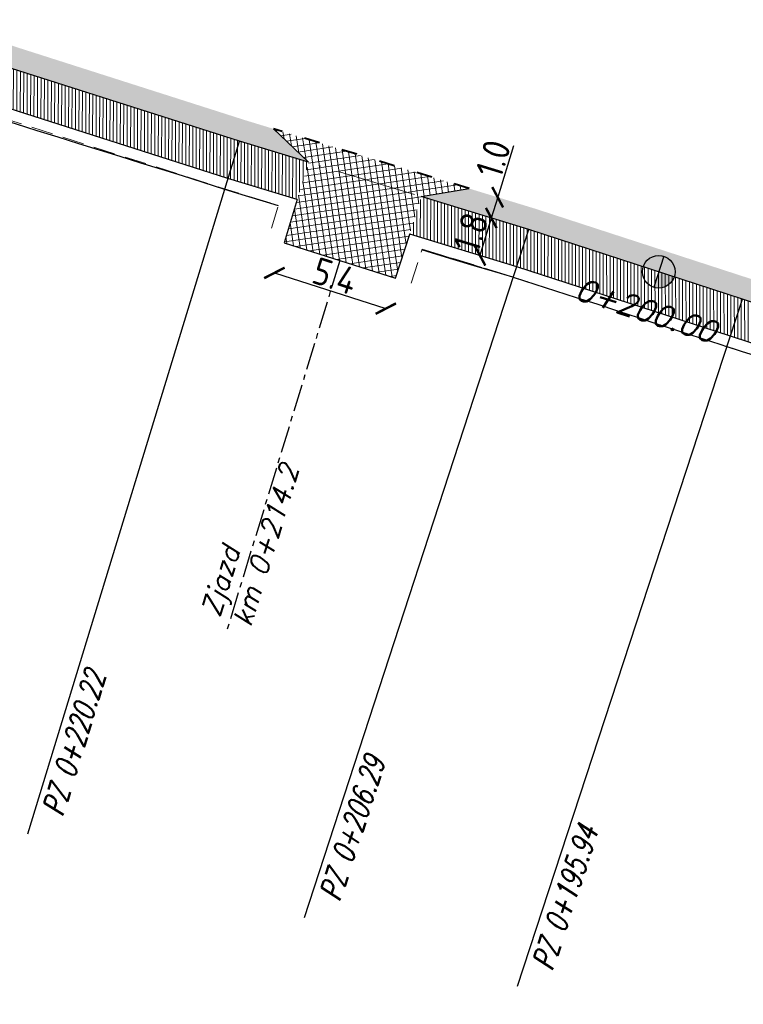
# Model space of a CAD drawing. Header units: metres. Extents: x 8431043 to 8456388, y 5766167 to 5771876.
# Tile 22 of 31: x 8434271 to 8434304, y 5770200 to 5770245. Entities that reach past the tile are written whole.
import ezdxf

# ---------------------------------------------------------------- set-up
doc = ezdxf.new("R2010")
doc.units = ezdxf.units.M
for name, pattern in [('4011', [6, 4, -2]), ('ACAD_ISO03W100', [30, 12, -18]), ('ACAD_ISO10W100', [18, 12, -3, 0, -3]), ('CENTER', [2, 1.25, -0.25, 0.25, -0.25]), ('CIĄGŁA', [0])]:
    doc.linetypes.add(name, pattern=pattern)
for name, color, linetype in [('C-DROGI-SYTUACJA', 7, 'Continuous'), ('C-DROGI-SYTUACJA-ETYKIETY', 1, 'Continuous'), ('DRO_Podzespół', 7, 'Continuous'), ('S-5_opis_hektometr', 20, 'Continuous'), ('S-5_opis_pkt_geometrycznych', 20, 'Continuous'), ('S-5_opis_Zjazd_ist_L', 7, 'Continuous')]:
    doc.layers.add(name, color=color, linetype=linetype)
for name, color, linetype, lineweight in [('hatch kostka', 210, 'Continuous', 9), ('kreskowanie skarp', 250, 'Continuous', 15), ('linia', 7, 'CIĄGŁA', 20), ('WYMIARY', 253, 'Continuous', 13), ('Zalacznik_3_Rowy DW837|Zalacznik_3_Rowy DW837|zdi pobocze', 250, '4011', 18), ('zdi krawężnik na trapezowy', 253, 'ACAD_ISO03W100', 40), ('zdi_obrzeze chodnikowe 8x30', 6, 'Continuous', 30)]:
    doc.layers.add(name, color=color, linetype=linetype, lineweight=lineweight)
doc.layers.add('hatch zdi chodniki', color=7, linetype='Continuous', lineweight=0, true_color=0x8345ba)
doc.styles.add('! rom po 1.8mm', font='romans.shx', dxfattribs={"width": 0.75, "oblique": 15})
doc.styles.add('! romans poch 1.8 mm szer 1', font='romans.shx', dxfattribs={"oblique": 15, "height": 1.8})
doc.styles.add('ISOCP', font='geniso.shx')
doc.styles.add('własny_500', font='isocp.shx', dxfattribs={"width": 0.9, "height": 1.2})
doc.dimstyles.new('kopia własny 500', dxfattribs={"dimtxt": 1.2, "dimasz": 0.8, "dimexe": 0.1795, "dimexo": 0.0625, "dimgap": 0.09, "dimtad": 3, "dimdec": 1, "dimzin": 0, "dimdsep": 46, "dimtxsty": 'własny_500', "dimblk": 'ARCHTICK', "dimcen": 0.09, "dimaunit": 2, "dimadec": 4, "dimazin": 0, "dimtfac": 1, "dimtdec": 1, "dimtofl": 0, "dimtmove": 2, "dimatfit": 3, "dimldrblk": 'ARCHTICK', "dimfxl": 1, "dimtolj": 1, "dimtzin": 0, "dimarcsym": 0})

# ---------------------------------------------------------------- blocks, each defined once
blk = doc.blocks.new('_ARCHTICK')
at = {"color": 0, "linetype": 'ByBlock', "const_width": 0.15}
blk.add_lwpolyline([(-0.5, -0.5), (0.5, 0.5)], dxfattribs=at)
blk = doc.blocks.new('*D63')
at = {"layer": 'Defpoints', "color": 0, "transparency": 16777216}
for p in [(8434292.818, 5770237.182), (8434292.499, 5770236.234), (8434292.526, 5770236.226)]:
    blk.add_point(p, dxfattribs=at)
at = {"layer": 'WYMIARY', "color": 0, "lineweight": -2, "transparency": 16777216}
for p, q in [((8434293.516, 5770239.563), (8434292.791, 5770237.191)), ((8434292.791, 5770237.191), (8434292.499, 5770236.234))]:
    blk.add_line(p, q, dxfattribs=at)
at = {"layer": 'WYMIARY', "color": 0, "lineweight": -2, "transparency": 16777216, "xscale": 0.75, "yscale": 0.75, "zscale": 0.75}
for p, rotation in [((8434292.791, 5770237.191), 73.0198651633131), ((8434292.499, 5770236.234), 253.0198651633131)]:
    blk.add_blockref('_ARCHTICK', p, dxfattribs=dict(at, rotation=rotation))
at = {"layer": 'WYMIARY', "color": 0, "transparency": 16777216, "insert": (8434292.587, 5770238.968), "char_height": 1.25, "attachment_point": 5, "rotation": 73.0199, "style": 'ISOCP'}
blk.add_mtext('\\A1;1.0', dxfattribs=at)
blk = doc.blocks.new('*D64')
at = {"layer": 'Defpoints', "color": 0, "transparency": 16777216}
for p in [(8434292.526, 5770236.226), (8434291.974, 5770234.513), (8434291.974, 5770234.513)]:
    blk.add_point(p, dxfattribs=at)
at = {"layer": 'WYMIARY', "color": 0, "lineweight": -2, "transparency": 16777216}
blk.add_line((8434292.499, 5770236.234), (8434291.974, 5770234.513), dxfattribs=at)
at = {"layer": 'WYMIARY', "color": 0, "lineweight": -2, "transparency": 16777216, "xscale": 0.75, "yscale": 0.75, "zscale": 0.75}
for p, rotation in [((8434292.499, 5770236.234), 73.0198651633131), ((8434291.974, 5770234.513), 253.0198651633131)]:
    blk.add_blockref('_ARCHTICK', p, dxfattribs=dict(at, rotation=rotation))
at = {"layer": 'WYMIARY', "color": 0, "transparency": 16777216, "insert": (8434291.553, 5770235.582), "char_height": 1.25, "attachment_point": 5, "rotation": 73.0199, "style": 'ISOCP'}
blk.add_mtext('\\A1;1.8', dxfattribs=at)
blk = doc.blocks.new('*D68')
at = {"layer": 'Defpoints', "color": 0, "transparency": 16777216}
for p in [(8434103.31, 5770299.555), (8434102.578, 5770297.403), (8434358.232, 5770212.869)]:
    blk.add_point(p, dxfattribs=at)
at = {"layer": 'WYMIARY', "color": 0, "lineweight": -2, "transparency": 16777216}
blk.add_line((8434102.578, 5770297.403), (8434103.31, 5770299.555), dxfattribs=at)
at = {"layer": 'WYMIARY', "color": 0, "lineweight": -2, "transparency": 16777216, "xscale": 0.75, "yscale": 0.75, "zscale": 0.75}
for p, rotation in [((8434103.31, 5770299.555), 71.21936853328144), ((8434102.578, 5770297.403), 251.2193685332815)]:
    blk.add_blockref('_ARCHTICK', p, dxfattribs=dict(at, rotation=rotation))
at = {"layer": 'WYMIARY', "color": 0, "transparency": 16777216, "insert": (8434102.267, 5770298.709), "char_height": 1.25, "attachment_point": 5, "rotation": 71.2194, "style": 'ISOCP'}
blk.add_mtext('\\A1;2.3', dxfattribs=at)
blk = doc.blocks.new('*D72')
at = {"layer": 'Defpoints', "color": 0, "transparency": 16777216}
for p in [(8434282.963, 5770235.102), (8434288.09, 5770233.457), (8434287.642, 5770232.063)]:
    blk.add_point(p, dxfattribs=at)
at = {"layer": 'WYMIARY', "color": 0, "lineweight": -2, "transparency": 16777216}
blk.add_line((8434282.516, 5770233.707), (8434287.642, 5770232.063), dxfattribs=at)
at = {"layer": 'WYMIARY', "color": 0, "lineweight": -2, "transparency": 16777216, "xscale": 0.75, "yscale": 0.75, "zscale": 0.75}
for p, rotation in [((8434282.516, 5770233.707), 162.2145301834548), ((8434287.642, 5770232.063), 342.2145301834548)]:
    blk.add_blockref('_ARCHTICK', p, dxfattribs=dict(at, rotation=rotation))
at = {"layer": 'WYMIARY', "color": 0, "transparency": 16777216, "insert": (8434285.297, 5770233.566), "char_height": 1.25, "attachment_point": 5, "rotation": 342.2145, "style": 'ISOCP'}
blk.add_mtext('\\A1;5.4', dxfattribs=at)
blk = doc.blocks.new('*D75')
at = {"layer": 'Defpoints', "color": 0, "transparency": 16777216}
for p in [(8434749.828, 5771876.32), (8434750.943, 5771875.576), (8432377.706, 5768319.94)]:
    blk.add_point(p, dxfattribs=at)
at = {"layer": 'WYMIARY', "color": 0, "lineweight": -2, "transparency": 16777216}
blk.add_line((8432378.821, 5768319.196), (8434750.943, 5771875.576), dxfattribs=at)
at = {"layer": 'WYMIARY', "color": 0, "lineweight": -2, "transparency": 16777216, "xscale": 0.75, "yscale": 0.75, "zscale": 0.75}
for p, rotation in [((8434750.943, 5771875.576), 56.29653123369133), ((8432378.821, 5768319.196), 236.2965312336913)]:
    blk.add_blockref('_ARCHTICK', p, dxfattribs=dict(at, rotation=rotation))
at = {"layer": 'WYMIARY', "color": 0, "transparency": 16777216, "insert": (8433564.287, 5770097.783), "char_height": 1.25, "attachment_point": 5, "rotation": 56.2965, "style": 'ISOCP'}
blk.add_mtext('\\A1;4274.9', dxfattribs=at)
blk = doc.blocks.new('*U80')
at = {"layer": 'C-DROGI-SYTUACJA', "color": 1, "linetype": 'ACAD_ISO10W100', "lineweight": 13, "ltscale": 0.3}
for p, q in [((8434280.902, 5770239.775), (8434270.421, 5770243.126)), ((8434294.219, 5770235.709), (8434280.902, 5770239.775)), ((8434304.064, 5770232.504), (8434294.219, 5770235.709)), ((8434372.966, 5770209.937), (8434304.064, 5770232.504))]:
    blk.add_line(p, q, dxfattribs=at)
at = {"layer": 'C-DROGI-SYTUACJA', "color": 253, "linetype": 'ACAD_ISO03W100', "lineweight": 13, "ltscale": 0.1}
for p, q in [((8434280.902, 5770239.775), (8434280.902, 5770239.775)), ((8434280.902, 5770239.775), (8434280.902, 5770239.775)), ((8434294.219, 5770235.709), (8434294.219, 5770235.709)), ((8434294.219, 5770235.709), (8434294.219, 5770235.709)), ((8434304.064, 5770232.504), (8434304.064, 5770232.504)), ((8434304.064, 5770232.504), (8434304.064, 5770232.504))]:
    blk.add_line(p, q, dxfattribs=at)
blk = doc.blocks.new('symbol hektometru sytuacja')
at = {"layer": 'S-5_opis_hektometr'}
blk.add_hatch(color=1, dxfattribs=at).paths.add_polyline_path([(0, 0.5, 0.414214), (-0.5, 0, 0.414214), (0, -0.5)])
at = {"layer": 'S-5_opis_hektometr', "color": 1}
blk.add_lwpolyline([(0, -0.5), (0, 0.5)], dxfattribs=at)
blk.add_circle((0, 0), 0.5, dxfattribs=at)
blk = doc.blocks.new('*U81')
at = {"layer": 'S-5_opis_hektometr', "color": 1, "linetype": 'Continuous', "lineweight": -3, "xscale": 1.5, "yscale": 1.5, "zscale": 1.5, "rotation": 161.9670933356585}
blk.add_blockref('symbol hektometru sytuacja', (8434300.203, 5770233.761), dxfattribs=at)
at = {"layer": 'S-5_opis_hektometr', "color": 7, "linetype": 'Continuous', "lineweight": -3, "insert": (8434299.777, 5770232.454), "char_height": 1, "attachment_point": 2, "rotation": 341.9671, "style": '! romans poch 1.8 mm szer 1'}
blk.add_mtext('0+200.00', dxfattribs=at)
blk = doc.blocks.new('*U82')
at = {"layer": 'S-5_opis_pkt_geometrycznych', "color": 20, "linetype": 'Continuous', "lineweight": -3}
for p, q in [((8434271.165, 5770207.887), (8434280.902, 5770239.775)), ((8434283.905, 5770204.027), (8434294.219, 5770235.709)), ((8434293.704, 5770200.871), (8434304.064, 5770232.504))]:
    blk.add_line(p, q, dxfattribs=at)
at = {"layer": 'S-5_opis_pkt_geometrycznych', "color": 20, "linetype": 'Continuous', "lineweight": -3, "char_height": 1, "attachment_point": 3, "style": '! rom po 1.8mm'}
for s, insert, rotation in [('{\\C256;PZ 0+220.22}', (8434273.808, 5770215.475), 73.0199), ('{\\C256;PZ 0+206.29}', (8434286.681, 5770211.543), 71.9671), ('{\\C256;PZ 0+195.94}', (8434296.483, 5770208.351), 71.8653)]:
    blk.add_mtext(s, dxfattribs=dict(at, insert=insert, rotation=rotation))
blk = doc.blocks.new('sdd')
at = {"layer": 'C-DROGI-SYTUACJA', "color": 7, "linetype": 'Continuous', "lineweight": -3}
blk.add_blockref('*U80', (0, 0), dxfattribs=at)
at = {"layer": 'C-DROGI-SYTUACJA-ETYKIETY', "color": 4, "linetype": 'Continuous', "lineweight": 35}
for name in ['*U81', '*U82']:
    blk.add_blockref(name, (0, 0), dxfattribs=at)
blk = doc.blocks.new('dfggg')
at = {"layer": 'S-5_opis_Zjazd_ist_L', "color": 1, "linetype": 'CENTER', "lineweight": -3}
blk.add_line((8434285.526, 5770234.279), (8434280.308, 5770217.189), dxfattribs=at)
at = {"layer": 'S-5_opis_Zjazd_ist_L', "color": 1, "linetype": 'Continuous', "lineweight": -3, "insert": (8434280.276, 5770217.719), "char_height": 0.9, "attachment_point": 4, "rotation": 73.0199, "style": '! romans poch 1.8 mm szer 1'}
blk.add_mtext('Zjazd\\Pkm 0+214.2', dxfattribs=at)

msp = doc.modelspace()

# ---------------------------------------------------------------- hatches: boundary and pattern name
at = {"layer": 'hatch kostka', "linetype": 'Continuous', "lineweight": 5, "true_color": 0xfecc66}
h = msp.add_hatch(dxfattribs=at)
h.set_pattern_fill('ANSI37', color=31, scale=0.09, angle=-36.6329)
h.set_pattern_definition([(8.367146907, (0, 0), (-0.041581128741, 0.282708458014), []), (98.367146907, (0, 0), (-0.282708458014, -0.041581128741), [])])
h.paths.add_polyline_path([(8434289.272, 5770237.22), (8434291.477, 5770237.592), (8434282.471, 5770240.342), (8434284.092, 5770238.801), (8434282.962, 5770235.098), (8434288.09, 5770233.46)])
at = {"layer": 'hatch zdi chodniki', "lineweight": 13, "transparency": 33554687}
h = msp.add_hatch(dxfattribs=at)
h.set_pattern_fill('DOTS', color=3, scale=0.13, style=0)
h.paths.add_polyline_path([(8434291.477, 5770237.592), (8434289.272, 5770237.22), (8434294.219, 5770235.709), (8434304.064, 5770232.504), (8434352.975, 5770216.485), (8434351.386, 5770218.057), (8434304.375, 5770233.454), (8434294.52, 5770236.663)])
h.paths.add_polyline_path([(8434266.018, 5770244.733), (8434265.639, 5770244.676), (8434266.015, 5770244.554)])
h.paths.add_polyline_path([(8434267.85, 5770245.01), (8434266.018, 5770244.733), (8434266.015, 5770244.554), (8434270.421, 5770243.126), (8434280.902, 5770239.775), (8434284.092, 5770238.801), (8434282.471, 5770240.342), (8434281.2, 5770240.73), (8434270.728, 5770244.077)])
h.paths.add_polyline_path([(8434149.083, 5770283.339), (8434146.907, 5770283.089), (8434157.392, 5770279.145), (8434183.652, 5770271.152), (8434226.176, 5770257.466), (8434259.239, 5770246.75), (8434257.644, 5770248.318), (8434226.484, 5770258.418), (8434183.951, 5770272.107), (8434157.714, 5770280.092)])
h.paths.add_polyline_path([(8434094.662, 5770300.267), (8434093.121, 5770301.888), (8434084.6, 5770304.97), (8434081.22, 5770305.98), (8434077.409, 5770307.545), (8434076.937, 5770306.658), (8434080.886, 5770305.036), (8434084.287, 5770304.02)])
h.paths.add_polyline_path([(8434101.584, 5770298.826), (8434099.363, 5770298.566), (8434102.578, 5770297.403), (8434143.622, 5770284.325), (8434142.025, 5770285.883), (8434102.9, 5770298.35)])
h.paths.add_polyline_path([(8434011.442, 5770340.526), (8434009.246, 5770340.649), (8434010.908, 5770339.677), (8434013.388, 5770338.368), (8434047.859, 5770319.647), (8434066.478, 5770310.954), (8434076.937, 5770306.658), (8434077.409, 5770307.545), (8434066.88, 5770311.87), (8434048.31, 5770320.54), (8434013.86, 5770339.25)])
h.paths.add_polyline_path([(8433893.006, 5770405.515), (8433891.889, 5770405.573), (8433905.229, 5770398.018), (8433905.33, 5770397.958), (8433905.528, 5770398.422), (8433905.48, 5770398.45)])
h.paths.add_polyline_path([(8433748.793, 5770512.117), (8433746.759, 5770513.046), (8433749.963, 5770509.073), (8433750.804, 5770508.222), (8433762.888, 5770493.325), (8433772.314, 5770482.022), (8433776.22, 5770478.9), (8433763.66, 5770493.96), (8433751.55, 5770508.89), (8433750.71, 5770509.74)])
h.paths.add_polyline_path([(8433722.133, 5770543.576), (8433721.656, 5770545.761), (8433699.12, 5770573.7), (8433684.56, 5770591.47), (8433678.06, 5770600.19), (8433665.01, 5770615.39), (8433650.72, 5770633.02), (8433646.54, 5770638.47), (8433641.4, 5770644.56), (8433638.24, 5770647.86), (8433633.92, 5770651.89), (8433628.93, 5770655.99), (8433625.45, 5770658.54), (8433620.64, 5770661.61), (8433615.52, 5770664.21), (8433611.16, 5770665.93), (8433605.98, 5770667.46), (8433600.42, 5770668.54), (8433595.22, 5770669.19), (8433591.69, 5770669.45), (8433588.3, 5770669.58), (8433585.73, 5770669.59), (8433584.66, 5770669.57), (8433578.02, 5770669.4), (8433570.07, 5770668.93), (8433535.02, 5770665.16), (8433485.31, 5770659.82), (8433471.71, 5770658.26), (8433462.94, 5770656.9), (8433452.67, 5770654.68), (8433445.44, 5770652.68), (8433437.08, 5770649.89), (8433430.89, 5770647.48), (8433422.58, 5770643.75), (8433415.28, 5770639.99), (8433407.52, 5770635.43), (8433399.86, 5770630.32), (8433394.21, 5770626.11), (8433389.06, 5770621.91), (8433384.92, 5770618.26), (8433379.84, 5770613.41), (8433375.1, 5770608.47), (8433369.83, 5770602.43), (8433366.47, 5770598.28), (8433360.39, 5770590.39), (8433330.15, 5770550.58), (8433325.4, 5770544.43), (8433322.62, 5770541.08), (8433319.22, 5770537.42), (8433315.34, 5770533.91), (8433311.49, 5770531.11), (8433308.5, 5770529.35), (8433305.18, 5770527.75), (8433300.92, 5770526.19), (8433296.07, 5770525.01), (8433292.33, 5770524.5), (8433289.92, 5770524.35), (8433287.56, 5770524.33), (8433283.49, 5770524.61), (8433278.75, 5770525.44), (8433274.38, 5770526.72), (8433271.03, 5770528.06), (8433267.26, 5770529.98), (8433263.73, 5770532.25), (8433259.5, 5770535.71), (8433256.42, 5770538.88), (8433255.372, 5770540.221), (8433254.831, 5770539.289), (8433255.665, 5770538.222), (8433258.823, 5770534.972), (8433263.141, 5770531.44), (8433266.761, 5770529.112), (8433270.617, 5770527.148), (8433274.053, 5770525.774), (8433278.523, 5770524.465), (8433283.369, 5770523.616), (8433287.53, 5770523.33), (8433289.955, 5770523.35), (8433292.429, 5770523.504), (8433296.256, 5770524.026), (8433301.211, 5770525.232), (8433305.57, 5770526.828), (8433308.972, 5770528.467), (8433312.039, 5770530.273), (8433315.971, 5770533.133), (8433319.923, 5770536.708), (8433323.372, 5770540.42), (8433326.181, 5770543.805), (8433330.944, 5770549.972), (8433361.184, 5770589.782), (8433367.255, 5770597.66), (8433370.596, 5770601.786), (8433375.838, 5770607.795), (8433380.546, 5770612.702), (8433385.596, 5770617.523), (8433389.707, 5770621.147), (8433394.825, 5770625.321), (8433400.437, 5770629.503), (8433408.051, 5770634.582), (8433415.763, 5770639.114), (8433423.014, 5770642.849), (8433431.276, 5770646.557), (8433437.42, 5770648.949), (8433445.732, 5770651.723), (8433452.909, 5770653.709), (8433463.122, 5770655.916), (8433471.844, 5770657.269), (8433485.42, 5770658.826), (8433535.127, 5770664.166), (8433570.153, 5770667.933), (8433577.874, 5770668.39), (8433592.619, 5770665.234), (8433598.335, 5770664.537), (8433606.412, 5770662.749), (8433611.111, 5770661.077), (8433616.22, 5770658.705), (8433620.647, 5770656.174), (8433628.138, 5770651.177), (8433630.683, 5770649.391), (8433643.107, 5770640.987), (8433645.761, 5770637.843), (8433649.935, 5770632.401), (8433664.242, 5770614.749), (8433677.279, 5770599.565), (8433683.772, 5770590.854), (8433698.344, 5770573.069)])
h.paths.add_polyline_path([(8433727.509, 5770538.504), (8433725.475, 5770539.433), (8433743.033, 5770517.666), (8433742.555, 5770519.85)])
h.paths.add_polyline_path([(8433804.671, 5770453.717), (8433807.358, 5770451.327), (8433816.902, 5770444.971), (8433867.591, 5770417.645), (8433884.716, 5770409.271), (8433884.037, 5770410.16), (8433867.82, 5770418.09), (8433817.16, 5770445.4)])
h.paths.add_polyline_path([(8434386.872, 5770204.269), (8434387.262, 5770205.19), (8434380.028, 5770208.307), (8434373.3, 5770210.88), (8434361.004, 5770214.907), (8434358.792, 5770214.579), (8434372.966, 5770209.937), (8434379.651, 5770207.381)])
h.paths.add_polyline_path([(8433975.043, 5770359.953), (8433974.8, 5770359.516), (8433982.782, 5770355.08), (8434001.014, 5770345.462), (8434003.204, 5770344.181), (8434001.72, 5770345.655), (8433983.02, 5770355.52)])
at = {"layer": 'hatch zdi chodniki', "lineweight": 5}
h = msp.add_hatch(dxfattribs=at)
h.set_pattern_fill('ANSI31', color=256, scale=0.05, angle=45, style=0)
h.paths.add_polyline_path([(8434283.566, 5770237.08), (8434284.092, 5770238.801), (8434280.902, 5770239.775), (8434270.421, 5770243.126), (8434266.015, 5770244.554), (8434265.975, 5770242.674), (8434269.87, 5770241.412), (8434280.365, 5770238.057)])
h.paths.add_polyline_path([(8434289.272, 5770237.22), (8434288.747, 5770235.498), (8434293.678, 5770233.992), (8434303.506, 5770230.793), (8434352.414, 5770214.774), (8434352.975, 5770216.485), (8434304.064, 5770232.504), (8434294.219, 5770235.709)])
h.paths.add_polyline_path([(8434386.169, 5770202.612), (8434386.872, 5770204.269), (8434379.651, 5770207.381), (8434372.966, 5770209.937), (8434358.792, 5770214.579), (8434358.232, 5770212.869), (8434372.364, 5770208.24), (8434378.973, 5770205.713)])

# ---------------------------------------------------------------- linework, layer by layer
at = {"layer": 'C-DROGI-SYTUACJA', "color": 1, "linetype": 'ACAD_ISO10W100', "lineweight": 13, "ltscale": 0.3}
for p, q in [((8434280.902, 5770239.775), (8434270.421, 5770243.126)), ((8434294.219, 5770235.709), (8434280.902, 5770239.775)), ((8434304.064, 5770232.504), (8434294.219, 5770235.709)), ((8434372.966, 5770209.937), (8434304.064, 5770232.504))]:
    msp.add_line(p, q, dxfattribs=at)
at = {"layer": 'C-DROGI-SYTUACJA', "color": 253, "linetype": 'ACAD_ISO03W100', "lineweight": 13, "ltscale": 0.1}
for p, q in [((8434280.902, 5770239.775), (8434280.902, 5770239.775)), ((8434280.902, 5770239.775), (8434280.902, 5770239.775)), ((8434294.219, 5770235.709), (8434294.219, 5770235.709)), ((8434294.219, 5770235.709), (8434294.219, 5770235.709)), ((8434304.064, 5770232.504), (8434304.064, 5770232.504)), ((8434304.064, 5770232.504), (8434304.064, 5770232.504))]:
    msp.add_line(p, q, dxfattribs=at)
at = {"layer": 'DRO_Podzespół'}
for points in [[(8434282.697, 5770236.799), (8434282.145, 5770236.968), (8434281.188, 5770237.26), (8434280.232, 5770237.552), (8434280.23, 5770237.553), (8434279.238, 5770237.87), (8434278.284, 5770238.17), (8434277.33, 5770238.467), (8434276.375, 5770238.765), (8434275.42, 5770239.062), (8434274.465, 5770239.36), (8434273.51, 5770239.657), (8434272.556, 5770239.954), (8434271.601, 5770240.252), (8434270.646, 5770240.549), (8434269.695, 5770240.845), (8434269.678, 5770240.851), (8434268.725, 5770241.152), (8434267.771, 5770241.453), (8434266.817, 5770241.755), (8434265.864, 5770242.056), (8434265.606, 5770242.138), (8434265.605, 5770242.138)], [(8434304.451, 5770229.945), (8434304.02, 5770230.086), (8434303.346, 5770230.307), (8434303.345, 5770230.307), (8434303.344, 5770230.307), (8434303.075, 5770230.395), (8434302.124, 5770230.704), (8434301.173, 5770231.014), (8434300.222, 5770231.324), (8434299.273, 5770231.637), (8434298.323, 5770231.951), (8434297.373, 5770232.262), (8434296.421, 5770232.567), (8434295.468, 5770232.872), (8434294.516, 5770233.177), (8434293.564, 5770233.484), (8434293.517, 5770233.498), (8434293.501, 5770233.503), (8434293.492, 5770233.506), (8434292.664, 5770233.753), (8434291.707, 5770234.04), (8434290.749, 5770234.328), (8434289.791, 5770234.615), (8434289.298, 5770234.763)]]:
    msp.add_lwpolyline(points, dxfattribs=at)
at = {"layer": 'kreskowanie skarp'}
for p, q in [((8434289.332, 5770234.797), (8434289.319, 5770234.756)), ((8434289.352, 5770234.79), (8434289.346, 5770234.77)), ((8434289.372, 5770234.784), (8434289.36, 5770234.744)), ((8434289.392, 5770234.778), (8434289.386, 5770234.758)), ((8434289.412, 5770234.772), (8434289.399, 5770234.732)), ((8434289.432, 5770234.766), (8434289.425, 5770234.746)), ((8434289.451, 5770234.76), (8434289.439, 5770234.72)), ((8434289.471, 5770234.754), (8434289.465, 5770234.734)), ((8434289.491, 5770234.748), (8434289.479, 5770234.709)), ((8434289.51, 5770234.742), (8434289.504, 5770234.722)), ((8434289.53, 5770234.736), (8434289.518, 5770234.697)), ((8434289.55, 5770234.73), (8434289.544, 5770234.71)), ((8434289.569, 5770234.724), (8434289.557, 5770234.685)), ((8434289.589, 5770234.718), (8434289.583, 5770234.699)), ((8434289.608, 5770234.712), (8434289.596, 5770234.673)), ((8434289.628, 5770234.706), (8434289.622, 5770234.687)), ((8434289.647, 5770234.7), (8434289.635, 5770234.662)), ((8434289.666, 5770234.694), (8434289.66, 5770234.675)), ((8434289.685, 5770234.689), (8434289.674, 5770234.65)), ((8434289.705, 5770234.683), (8434289.699, 5770234.664)), ((8434289.724, 5770234.677), (8434289.712, 5770234.639)), ((8434289.743, 5770234.671), (8434289.737, 5770234.652)), ((8434289.762, 5770234.665), (8434289.75, 5770234.627)), ((8434289.781, 5770234.659), (8434289.775, 5770234.64)), ((8434289.8, 5770234.654), (8434289.788, 5770234.616)), ((8434289.819, 5770234.648), (8434289.813, 5770234.629)), ((8434289.838, 5770234.642), (8434289.826, 5770234.604)), ((8434289.856, 5770234.636), (8434289.851, 5770234.617)), ((8434289.875, 5770234.631), (8434289.864, 5770234.593)), ((8434289.894, 5770234.625), (8434289.888, 5770234.606)), ((8434289.913, 5770234.619), (8434289.901, 5770234.582)), ((8434289.931, 5770234.613), (8434289.926, 5770234.595)), ((8434289.95, 5770234.608), (8434289.939, 5770234.571)), ((8434289.968, 5770234.602), (8434289.963, 5770234.584)), ((8434289.987, 5770234.596), (8434289.976, 5770234.559)), ((8434290.005, 5770234.591), (8434290, 5770234.572)), ((8434290.024, 5770234.585), (8434290.013, 5770234.548)), ((8434290.042, 5770234.58), (8434290.037, 5770234.561)), ((8434290.06, 5770234.574), (8434290.049, 5770234.537)), ((8434290.079, 5770234.568), (8434290.073, 5770234.55)), ((8434290.097, 5770234.563), (8434290.086, 5770234.526)), ((8434290.115, 5770234.557), (8434290.11, 5770234.539)), ((8434290.133, 5770234.552), (8434290.122, 5770234.515)), ((8434290.151, 5770234.546), (8434290.146, 5770234.528)), ((8434290.169, 5770234.541), (8434290.158, 5770234.505)), ((8434290.188, 5770234.535), (8434290.182, 5770234.517)), ((8434290.205, 5770234.53), (8434290.194, 5770234.494)), ((8434290.223, 5770234.524), (8434290.218, 5770234.506)), ((8434290.241, 5770234.519), (8434290.23, 5770234.483)), ((8434290.259, 5770234.513), (8434290.254, 5770234.496)), ((8434290.277, 5770234.508), (8434290.266, 5770234.472)), ((8434290.295, 5770234.503), (8434290.289, 5770234.485)), ((8434290.312, 5770234.497), (8434290.302, 5770234.462)), ((8434290.33, 5770234.492), (8434290.325, 5770234.474)), ((8434290.348, 5770234.486), (8434290.337, 5770234.451)), ((8434290.365, 5770234.481), (8434290.36, 5770234.463)), ((8434290.383, 5770234.476), (8434290.372, 5770234.441)), ((8434290.4, 5770234.47), (8434290.395, 5770234.453)), ((8434290.418, 5770234.465), (8434290.407, 5770234.43)), ((8434290.435, 5770234.46), (8434290.43, 5770234.442)), ((8434290.452, 5770234.454), (8434290.442, 5770234.42)), ((8434290.47, 5770234.449), (8434290.464, 5770234.432)), ((8434290.487, 5770234.444), (8434290.476, 5770234.409)), ((8434290.504, 5770234.439), (8434290.499, 5770234.421)), ((8434290.521, 5770234.433), (8434290.511, 5770234.399)), ((8434290.539, 5770234.428), (8434290.533, 5770234.411)), ((8434290.556, 5770234.423), (8434290.545, 5770234.389)), ((8434290.573, 5770234.418), (8434290.568, 5770234.401)), ((8434290.59, 5770234.412), (8434290.579, 5770234.378)), ((8434290.607, 5770234.407), (8434290.602, 5770234.39)), ((8434290.624, 5770234.402), (8434290.613, 5770234.368)), ((8434290.641, 5770234.397), (8434290.635, 5770234.38)), ((8434290.658, 5770234.392), (8434290.647, 5770234.358)), ((8434290.674, 5770234.387), (8434290.669, 5770234.37)), ((8434290.691, 5770234.381), (8434290.681, 5770234.348)), ((8434290.708, 5770234.376), (8434290.703, 5770234.36)), ((8434290.725, 5770234.371), (8434290.714, 5770234.338)), ((8434290.741, 5770234.366), (8434290.736, 5770234.35)), ((8434290.758, 5770234.361), (8434290.748, 5770234.328)), ((8434290.774, 5770234.356), (8434290.769, 5770234.339)), ((8434290.791, 5770234.351), (8434290.781, 5770234.318)), ((8434290.807, 5770234.346), (8434290.802, 5770234.329)), ((8434290.824, 5770234.341), (8434290.814, 5770234.308)), ((8434290.84, 5770234.336), (8434290.835, 5770234.32)), ((8434290.857, 5770234.331), (8434290.847, 5770234.298)), ((8434290.873, 5770234.326), (8434290.868, 5770234.31)), ((8434290.889, 5770234.321), (8434290.879, 5770234.288)), ((8434290.905, 5770234.316), (8434290.901, 5770234.3)), ((8434290.922, 5770234.311), (8434290.912, 5770234.279)), ((8434290.938, 5770234.306), (8434290.933, 5770234.29)), ((8434290.954, 5770234.301), (8434290.944, 5770234.269)), ((8434290.97, 5770234.296), (8434290.965, 5770234.28)), ((8434290.986, 5770234.291), (8434290.976, 5770234.259)), ((8434291.002, 5770234.286), (8434290.997, 5770234.27)), ((8434291.018, 5770234.282), (8434291.008, 5770234.25)), ((8434291.034, 5770234.277), (8434291.029, 5770234.261)), ((8434291.05, 5770234.272), (8434291.04, 5770234.24)), ((8434291.066, 5770234.267), (8434291.061, 5770234.251)), ((8434291.082, 5770234.262), (8434291.072, 5770234.231)), ((8434291.097, 5770234.257), (8434291.093, 5770234.242)), ((8434291.113, 5770234.253), (8434291.104, 5770234.221)), ((8434291.129, 5770234.248), (8434291.124, 5770234.232)), ((8434291.145, 5770234.243), (8434291.135, 5770234.212)), ((8434291.16, 5770234.238), (8434291.155, 5770234.223)), ((8434291.176, 5770234.233), (8434291.166, 5770234.202)), ((8434291.191, 5770234.229), (8434291.187, 5770234.213)), ((8434291.207, 5770234.224), (8434291.197, 5770234.193)), ((8434291.222, 5770234.219), (8434291.218, 5770234.204)), ((8434291.238, 5770234.215), (8434291.228, 5770234.184)), ((8434291.253, 5770234.21), (8434291.248, 5770234.194)), ((8434291.268, 5770234.205), (8434291.259, 5770234.174)), ((8434291.284, 5770234.2), (8434291.279, 5770234.185)), ((8434291.299, 5770234.196), (8434291.29, 5770234.165)), ((8434291.314, 5770234.191), (8434291.31, 5770234.176)), ((8434291.33, 5770234.187), (8434291.32, 5770234.156)), ((8434291.345, 5770234.182), (8434291.34, 5770234.167)), ((8434291.36, 5770234.177), (8434291.351, 5770234.147)), ((8434291.375, 5770234.173), (8434291.37, 5770234.158)), ((8434291.39, 5770234.168), (8434291.381, 5770234.138)), ((8434291.405, 5770234.163), (8434291.4, 5770234.148)), ((8434291.42, 5770234.159), (8434291.411, 5770234.129)), ((8434291.435, 5770234.154), (8434291.43, 5770234.139)), ((8434291.45, 5770234.15), (8434291.441, 5770234.12)), ((8434291.465, 5770234.145), (8434291.46, 5770234.13)), ((8434291.48, 5770234.141), (8434291.471, 5770234.111)), ((8434291.494, 5770234.136), (8434291.49, 5770234.121)), ((8434291.509, 5770234.132), (8434291.5, 5770234.102)), ((8434291.524, 5770234.127), (8434291.519, 5770234.112)), ((8434291.539, 5770234.123), (8434291.53, 5770234.093)), ((8434291.553, 5770234.118), (8434291.549, 5770234.104)), ((8434291.568, 5770234.114), (8434291.559, 5770234.084)), ((8434291.583, 5770234.109), (8434291.578, 5770234.095)), ((8434291.597, 5770234.105), (8434291.588, 5770234.076)), ((8434291.612, 5770234.1), (8434291.607, 5770234.086)), ((8434291.626, 5770234.096), (8434291.617, 5770234.067)), ((8434291.641, 5770234.092), (8434291.636, 5770234.077)), ((8434291.655, 5770234.087), (8434291.646, 5770234.058)), ((8434291.669, 5770234.083), (8434291.665, 5770234.068)), ((8434291.684, 5770234.078), (8434291.675, 5770234.05)), ((8434291.698, 5770234.074), (8434291.694, 5770234.06)), ((8434291.712, 5770234.07), (8434291.704, 5770234.041)), ((8434291.726, 5770234.065), (8434291.722, 5770234.051)), ((8434291.741, 5770234.061), (8434291.732, 5770234.033)), ((8434291.755, 5770234.057), (8434291.751, 5770234.042)), ((8434291.769, 5770234.052), (8434291.76, 5770234.024)), ((8434291.783, 5770234.048), (8434291.779, 5770234.034)), ((8434291.797, 5770234.044), (8434291.789, 5770234.016)), ((8434291.811, 5770234.039), (8434291.807, 5770234.025)), ((8434291.825, 5770234.035), (8434291.817, 5770234.007)), ((8434291.839, 5770234.031), (8434291.835, 5770234.017)), ((8434291.853, 5770234.027), (8434291.845, 5770233.999)), ((8434291.867, 5770234.022), (8434291.863, 5770234.009)), ((8434291.881, 5770234.018), (8434291.872, 5770233.99)), ((8434291.895, 5770234.014), (8434291.89, 5770234)), ((8434291.908, 5770234.01), (8434291.9, 5770233.982)), ((8434291.922, 5770234.006), (8434291.918, 5770233.992)), ((8434291.936, 5770234.001), (8434291.928, 5770233.974)), ((8434291.95, 5770233.997), (8434291.945, 5770233.983)), ((8434291.963, 5770233.993), (8434291.955, 5770233.966)), ((8434291.977, 5770233.989), (8434291.973, 5770233.975)), ((8434291.99, 5770233.985), (8434291.982, 5770233.958)), ((8434292.004, 5770233.981), (8434292, 5770233.967)), ((8434292.018, 5770233.976), (8434292.009, 5770233.949)), ((8434292.031, 5770233.972), (8434292.027, 5770233.959)), ((8434292.044, 5770233.968), (8434292.036, 5770233.941)), ((8434292.122, 5770233.945), (8434292.118, 5770233.931)), ((8434292.199, 5770233.921), (8434292.191, 5770233.895)), ((8434292.276, 5770233.898), (8434292.272, 5770233.885)), ((8434292.353, 5770233.874), (8434292.345, 5770233.849)), ((8434292.429, 5770233.851), (8434292.425, 5770233.838)), ((8434292.505, 5770233.827), (8434292.498, 5770233.803)), ((8434292.582, 5770233.804), (8434292.578, 5770233.792)), ((8434292.658, 5770233.781), (8434292.65, 5770233.757)), ((8434292.733, 5770233.758), (8434292.73, 5770233.746)), ((8434292.809, 5770233.735), (8434292.802, 5770233.712)), ((8434292.884, 5770233.712), (8434292.881, 5770233.701)), ((8434292.959, 5770233.689), (8434292.952, 5770233.667)), ((8434293.034, 5770233.666), (8434293.031, 5770233.655)), ((8434293.108, 5770233.643), (8434293.102, 5770233.622)), ((8434293.182, 5770233.621), (8434293.179, 5770233.611)), ((8434293.256, 5770233.598), (8434293.25, 5770233.578)), ((8434293.33, 5770233.576), (8434293.327, 5770233.566)), ((8434293.404, 5770233.553), (8434293.398, 5770233.534)), ((8434293.463, 5770233.514), (8434293.468, 5770233.532)), ((8434293.527, 5770233.494), (8434293.527, 5770233.495)), ((8434293.591, 5770233.472), (8434293.597, 5770233.491)), ((8434293.67, 5770233.469), (8434293.665, 5770233.451)), ((8434293.743, 5770233.445), (8434293.74, 5770233.437)), ((8434293.815, 5770233.422), (8434293.809, 5770233.405)), ((8434293.887, 5770233.398), (8434293.884, 5770233.39)), ((8434293.959, 5770233.375), (8434293.954, 5770233.358)), ((8434294.031, 5770233.352), (8434294.028, 5770233.343)), ((8434294.102, 5770233.328), (8434294.097, 5770233.312)), ((8434294.174, 5770233.305), (8434294.171, 5770233.297)), ((8434294.245, 5770233.282), (8434294.24, 5770233.266)), ((8434294.317, 5770233.258), (8434294.314, 5770233.251)), ((8434294.388, 5770233.235), (8434294.383, 5770233.22)), ((8434294.459, 5770233.212), (8434294.457, 5770233.205)), ((8434294.53, 5770233.189), (8434294.525, 5770233.175)), ((8434294.601, 5770233.166), (8434294.598, 5770233.159)), ((8434294.671, 5770233.143), (8434294.667, 5770233.129)), ((8434294.742, 5770233.12), (8434294.739, 5770233.113)), ((8434294.812, 5770233.097), (8434294.808, 5770233.084)), ((8434294.882, 5770233.074), (8434294.88, 5770233.068)), ((8434294.952, 5770233.052), (8434294.948, 5770233.039)), ((8434295.022, 5770233.029), (8434295.02, 5770233.023)), ((8434295.091, 5770233.006), (8434295.087, 5770232.994)), ((8434295.161, 5770232.984), (8434295.159, 5770232.978)), ((8434295.23, 5770232.961), (8434295.226, 5770232.95)), ((8434295.299, 5770232.939), (8434295.297, 5770232.933)), ((8434295.368, 5770232.916), (8434295.365, 5770232.905)), ((8434295.437, 5770232.894), (8434295.435, 5770232.889)), ((8434295.506, 5770232.871), (8434295.502, 5770232.861)), ((8434295.574, 5770232.849), (8434295.573, 5770232.844)), ((8434295.643, 5770232.827), (8434295.639, 5770232.817)), ((8434295.711, 5770232.805), (8434295.709, 5770232.8)), ((8434295.779, 5770232.782), (8434295.776, 5770232.774)), ((8434295.847, 5770232.76), (8434295.845, 5770232.756)), ((8434295.914, 5770232.738), (8434295.912, 5770232.73)), ((8434295.982, 5770232.716), (8434295.981, 5770232.712)), ((8434296.049, 5770232.694), (8434296.047, 5770232.687)), ((8434296.117, 5770232.672), (8434296.115, 5770232.669)), ((8434296.184, 5770232.651), (8434296.181, 5770232.644)), ((8434296.251, 5770232.629), (8434296.25, 5770232.626)), ((8434296.317, 5770232.607), (8434296.315, 5770232.601)), ((8434296.384, 5770232.585), (8434296.383, 5770232.582)), ((8434296.451, 5770232.564), (8434296.449, 5770232.558)), ((8434296.517, 5770232.542), (8434296.516, 5770232.539)), ((8434296.583, 5770232.521), (8434296.581, 5770232.516)), ((8434296.649, 5770232.499), (8434296.648, 5770232.497)), ((8434296.715, 5770232.478), (8434296.714, 5770232.473)), ((8434296.781, 5770232.456), (8434296.78, 5770232.454)), ((8434296.846, 5770232.435), (8434296.845, 5770232.431)), ((8434296.912, 5770232.414), (8434296.911, 5770232.412)), ((8434296.977, 5770232.392), (8434296.976, 5770232.389)), ((8434297.042, 5770232.371), (8434297.042, 5770232.37)), ((8434297.107, 5770232.35), (8434297.106, 5770232.347)), ((8434297.172, 5770232.329), (8434297.172, 5770232.328)), ((8434297.237, 5770232.308), (8434297.236, 5770232.306)), ((8434297.301, 5770232.287), (8434297.301, 5770232.286)), ((8434297.365, 5770232.266), (8434297.365, 5770232.264)), ((8434297.43, 5770232.245), (8434297.43, 5770232.244)), ((8434297.494, 5770232.224), (8434297.494, 5770232.222)), ((8434297.559, 5770232.203), (8434297.559, 5770232.202)), ((8434297.623, 5770232.182), (8434297.623, 5770232.18)), ((8434297.688, 5770232.161), (8434297.688, 5770232.16)), ((8434297.753, 5770232.14), (8434297.752, 5770232.138)), ((8434297.818, 5770232.119), (8434297.817, 5770232.118)), ((8434297.882, 5770232.098), (8434297.882, 5770232.095)), ((8434297.947, 5770232.076), (8434297.947, 5770232.075)), ((8434298.012, 5770232.055), (8434298.011, 5770232.053)), ((8434298.077, 5770232.034), (8434298.077, 5770232.033)), ((8434298.142, 5770232.013), (8434298.141, 5770232.01)), ((8434298.207, 5770231.992), (8434298.207, 5770231.99)), ((8434298.272, 5770231.971), (8434298.271, 5770231.968)), ((8434298.338, 5770231.949), (8434298.337, 5770231.948)), ((8434298.403, 5770231.928), (8434298.402, 5770231.925)), ((8434298.468, 5770231.907), (8434298.468, 5770231.905)), ((8434298.534, 5770231.885), (8434298.533, 5770231.881)), ((8434298.6, 5770231.864), (8434298.599, 5770231.862)), ((8434298.666, 5770231.842), (8434298.665, 5770231.838)), ((8434298.732, 5770231.821), (8434298.731, 5770231.818)), ((8434298.799, 5770231.799), (8434298.797, 5770231.794)), ((8434298.865, 5770231.778), (8434298.864, 5770231.775)), ((8434298.932, 5770231.756), (8434298.93, 5770231.75)), ((8434298.998, 5770231.734), (8434298.997, 5770231.731)), ((8434299.065, 5770231.712), (8434299.063, 5770231.706)), ((8434299.133, 5770231.691), (8434299.131, 5770231.687)), ((8434299.2, 5770231.669), (8434299.198, 5770231.661)), ((8434299.267, 5770231.647), (8434299.266, 5770231.643)), ((8434299.335, 5770231.625), (8434299.332, 5770231.617)), ((8434299.403, 5770231.603), (8434299.401, 5770231.599)), ((8434299.47, 5770231.581), (8434299.468, 5770231.572)), ((8434299.538, 5770231.558), (8434299.537, 5770231.554)), ((8434299.606, 5770231.536), (8434299.604, 5770231.528)), ((8434299.675, 5770231.514), (8434299.673, 5770231.51)), ((8434299.743, 5770231.492), (8434299.74, 5770231.483)), ((8434299.811, 5770231.47), (8434299.81, 5770231.465)), ((8434299.88, 5770231.447), (8434299.877, 5770231.438)), ((8434299.949, 5770231.425), (8434299.947, 5770231.42)), ((8434300.017, 5770231.403), (8434300.014, 5770231.392)), ((8434300.086, 5770231.38), (8434300.085, 5770231.375)), ((8434300.155, 5770231.358), (8434300.152, 5770231.347)), ((8434300.225, 5770231.335), (8434300.223, 5770231.33)), ((8434300.294, 5770231.313), (8434300.29, 5770231.302)), ((8434300.363, 5770231.29), (8434300.361, 5770231.285)), ((8434300.432, 5770231.268), (8434300.429, 5770231.256)), ((8434300.501, 5770231.245), (8434300.5, 5770231.239)), ((8434300.571, 5770231.222), (8434300.567, 5770231.211)), ((8434300.64, 5770231.2), (8434300.638, 5770231.194)), ((8434300.709, 5770231.177), (8434300.705, 5770231.166)), ((8434300.778, 5770231.155), (8434300.776, 5770231.149)), ((8434300.847, 5770231.132), (8434300.844, 5770231.121)), ((8434300.916, 5770231.11), (8434300.915, 5770231.104)), ((8434300.986, 5770231.087), (8434300.982, 5770231.076)), ((8434301.055, 5770231.065), (8434301.053, 5770231.059)), ((8434301.124, 5770231.042), (8434301.12, 5770231.031)), ((8434301.193, 5770231.02), (8434301.191, 5770231.014)), ((8434301.262, 5770230.997), (8434301.259, 5770230.986)), ((8434301.331, 5770230.975), (8434301.33, 5770230.969)), ((8434301.401, 5770230.952), (8434301.397, 5770230.941)), ((8434301.47, 5770230.93), (8434301.468, 5770230.924)), ((8434301.539, 5770230.907), (8434301.535, 5770230.896)), ((8434301.608, 5770230.885), (8434301.606, 5770230.879)), ((8434301.677, 5770230.862), (8434301.674, 5770230.851)), ((8434301.747, 5770230.84), (8434301.745, 5770230.834)), ((8434301.816, 5770230.817), (8434301.812, 5770230.806)), ((8434301.885, 5770230.795), (8434301.883, 5770230.789)), ((8434301.954, 5770230.772), (8434301.95, 5770230.761)), ((8434302.023, 5770230.75), (8434302.021, 5770230.744)), ((8434302.092, 5770230.727), (8434302.089, 5770230.716)), ((8434302.162, 5770230.704), (8434302.16, 5770230.699)), ((8434302.231, 5770230.682), (8434302.227, 5770230.671)), ((8434302.3, 5770230.659), (8434302.298, 5770230.654)), ((8434302.369, 5770230.637), (8434302.366, 5770230.626)), ((8434302.438, 5770230.614), (8434302.437, 5770230.609)), ((8434302.507, 5770230.592), (8434302.504, 5770230.581)), ((8434302.577, 5770230.569), (8434302.575, 5770230.564)), ((8434302.646, 5770230.547), (8434302.642, 5770230.536)), ((8434302.715, 5770230.524), (8434302.713, 5770230.519)), ((8434302.784, 5770230.502), (8434302.781, 5770230.491)), ((8434302.853, 5770230.479), (8434302.852, 5770230.474)), ((8434302.923, 5770230.457), (8434302.919, 5770230.446)), ((8434302.992, 5770230.434), (8434302.99, 5770230.429)), ((8434303.061, 5770230.412), (8434303.057, 5770230.401)), ((8434303.13, 5770230.389), (8434303.128, 5770230.384)), ((8434303.199, 5770230.367), (8434303.196, 5770230.356)), ((8434303.268, 5770230.344), (8434303.267, 5770230.339)), ((8434303.274, 5770230.342), (8434303.27, 5770230.332)), ((8434303.279, 5770230.341), (8434303.277, 5770230.335)), ((8434303.284, 5770230.339), (8434303.281, 5770230.328)), ((8434303.29, 5770230.337), (8434303.288, 5770230.332)), ((8434303.295, 5770230.335), (8434303.292, 5770230.325)), ((8434303.301, 5770230.334), (8434303.299, 5770230.328)), ((8434303.306, 5770230.332), (8434303.303, 5770230.321)), ((8434303.312, 5770230.33), (8434303.31, 5770230.325)), ((8434303.317, 5770230.328), (8434303.314, 5770230.317)), ((8434303.323, 5770230.327), (8434303.321, 5770230.321)), ((8434303.328, 5770230.325), (8434303.325, 5770230.314)), ((8434303.334, 5770230.323), (8434303.332, 5770230.317)), ((8434303.339, 5770230.321), (8434303.336, 5770230.31)), ((8434303.345, 5770230.319), (8434303.343, 5770230.314)), ((8434303.35, 5770230.318), (8434303.347, 5770230.306)), ((8434303.356, 5770230.316), (8434303.354, 5770230.31)), ((8434303.361, 5770230.314), (8434303.358, 5770230.303)), ((8434303.367, 5770230.312), (8434303.365, 5770230.307)), ((8434303.372, 5770230.31), (8434303.369, 5770230.299)), ((8434303.378, 5770230.308), (8434303.376, 5770230.303)), ((8434303.384, 5770230.307), (8434303.38, 5770230.295)), ((8434303.389, 5770230.305), (8434303.387, 5770230.299)), ((8434303.395, 5770230.303), (8434303.391, 5770230.292)), ((8434303.4, 5770230.301), (8434303.398, 5770230.296)), ((8434303.406, 5770230.299), (8434303.402, 5770230.288)), ((8434303.412, 5770230.297), (8434303.41, 5770230.292)), ((8434303.417, 5770230.296), (8434303.413, 5770230.284)), ((8434303.423, 5770230.294), (8434303.421, 5770230.288)), ((8434303.428, 5770230.292), (8434303.425, 5770230.281)), ((8434303.434, 5770230.29), (8434303.432, 5770230.284)), ((8434303.44, 5770230.288), (8434303.436, 5770230.277)), ((8434303.509, 5770230.266), (8434303.507, 5770230.26)), ((8434303.578, 5770230.243), (8434303.574, 5770230.232)), ((8434303.647, 5770230.22), (8434303.645, 5770230.215)), ((8434303.716, 5770230.198), (8434303.713, 5770230.187)), ((8434303.785, 5770230.175), (8434303.784, 5770230.169)), ((8434303.854, 5770230.152), (8434303.851, 5770230.141)), ((8434303.924, 5770230.13), (8434303.922, 5770230.124)), ((8434303.993, 5770230.107), (8434303.989, 5770230.096)), ((8434304.062, 5770230.084), (8434304.06, 5770230.079))]:
    msp.add_line(p, q, dxfattribs=at)
at = {"layer": 'Zalacznik_3_Rowy DW837|Zalacznik_3_Rowy DW837|zdi pobocze', "ltscale": 0.25, "flags": 128}
for points in [[(8434265.643, 5770242.256), (8434269.717, 5770240.936), (8434280.216, 5770237.58), (8434282.703, 5770236.821), (8434282.249, 5770235.331)], [(8434288.804, 5770233.228), (8434289.311, 5770234.803)], [(8434289.311, 5770234.803), (8434293.527, 5770233.515), (8434303.35, 5770230.317), (8434351.546, 5770214.532), (8434351.168, 5770213.38)]]:
    msp.add_lwpolyline(points, dxfattribs=at)
at = {"layer": 'zdi krawężnik na trapezowy', "color": 19, "ltscale": 0.06, "true_color": 0x64211f, "flags": 128}
msp.add_lwpolyline([(8434291.477, 5770237.592), (8434282.471, 5770240.342)], dxfattribs=at)
at = {"layer": 'zdi_obrzeze chodnikowe 8x30', "flags": 128}
for points in [[(8434284.092, 5770238.801), (8434280.902, 5770239.775), (8434270.421, 5770243.126), (8434265.639, 5770244.676)], [(8434283.566, 5770237.08), (8434280.365, 5770238.057), (8434269.87, 5770241.412), (8434265.084, 5770242.963)], [(8434282.471, 5770240.342), (8434284.092, 5770238.801)], [(8434289.272, 5770237.22), (8434291.477, 5770237.592)], [(8434283.566, 5770237.08), (8434282.962, 5770235.098), (8434288.09, 5770233.46), (8434288.747, 5770235.498)], [(8434352.975, 5770216.485), (8434304.064, 5770232.504), (8434294.219, 5770235.709), (8434289.272, 5770237.22)], [(8434352.414, 5770214.774), (8434303.506, 5770230.793), (8434293.678, 5770233.992), (8434288.747, 5770235.498)]]:
    msp.add_lwpolyline(points, dxfattribs=at)

# ---------------------------------------------------------------- block references
at = {"layer": 'C-DROGI-SYTUACJA-ETYKIETY'}
msp.add_blockref('dfggg', (0, 0), dxfattribs=at)
at = {"layer": 'linia', "color": 4, "lineweight": 35}
msp.add_blockref('sdd', (0, 0), dxfattribs=at)

# ---------------------------------------------------------------- dimensions: what is measured, and where the dimension line sits
at = {"layer": 'WYMIARY', "color": 5}
for p1, p2, distance, picture, middle in [((8432377.706, 5768319.94), (8434749.828, 5771876.32), -1.34, '*D75', (8433564.287, 5770097.783)), ((8434282.963, 5770235.102), (8434288.09, 5770233.457), -1.465, '*D72', (8434285.297, 5770233.566))]:
    dim = msp.add_aligned_dim(p1=p1, p2=p2, distance=distance, dimstyle='kopia własny 500', override={"dimtxt": 1.25, "dimasz": 0.75, "dimtxsty": 'ISOCP', "dimse1": 1, "dimse2": 1, "dimtmove": 1}, dxfattribs=at)
    dim.commit()
    dim.dimension.update_dxf_attribs({"geometry": picture, "text_midpoint": middle})
for base, p1, p2, angle, picture, middle in [((8434103.31, 5770299.555), (8434102.578, 5770297.403), (8434358.232, 5770212.869), 71.2194, '*D68', (8434102.267, 5770298.709)), ((8434291.974, 5770234.513), (8434292.526, 5770236.226), (8434291.974, 5770234.513), 73.0199, '*D64', (8434291.553, 5770235.582))]:
    dim = msp.add_linear_dim(base=base, p1=p1, p2=p2, angle=angle, dimstyle='kopia własny 500', override={"dimtxt": 1.25, "dimasz": 0.75, "dimtxsty": 'ISOCP', "dimse1": 1, "dimse2": 1, "dimtmove": 1}, dxfattribs=at)
    dim.commit()
    dim.dimension.update_dxf_attribs({"geometry": picture, "text_midpoint": middle})
dim = msp.add_linear_dim(base=(8434292.499, 5770236.234), p1=(8434292.818, 5770237.182), p2=(8434292.526, 5770236.226), angle=253.0199, dimstyle='kopia własny 500', override={"dimtxt": 1.25, "dimasz": 0.75, "dimtxsty": 'ISOCP', "dimse1": 1, "dimse2": 1, "dimtmove": 1}, dxfattribs=at)
dim.commit()
dim.dimension.update_dxf_attribs({"geometry": '*D63', "text_midpoint": (8434293.81, 5770238.594), "dimtype": 161})

doc.saveas('drawing.dxf')
